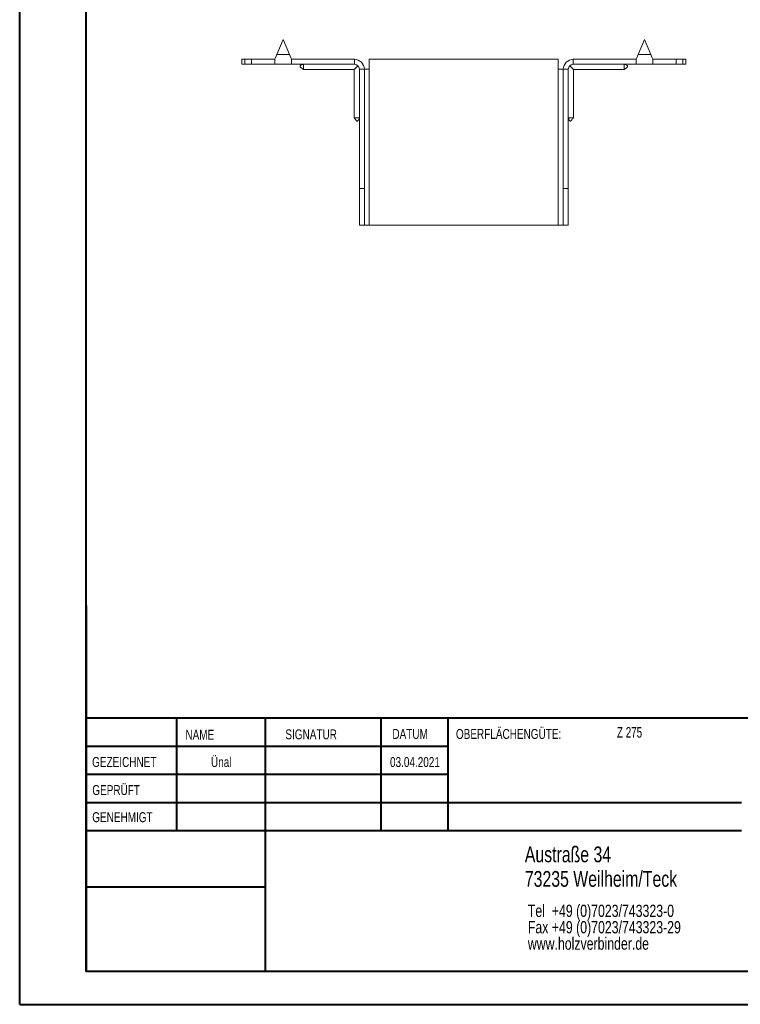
# Model space of a CAD drawing. Header units: millimetres. Extents: x 0 to 210, y 0 to 297.
# Tile 1 of 4: x 0 to 109, y 0 to 149. Entities that reach past the tile are written whole.
import ezdxf

# ---------------------------------------------------------------- set-up
doc = ezdxf.new("R2010")
doc.units = ezdxf.units.MM
doc.styles.add('SLDTEXTSTYLE0', font='TXT', dxfattribs={"width": 0.75})
doc.styles.add('SLDTEXTSTYLE2', font='TXT', dxfattribs={"width": 0.7})

# ---------------------------------------------------------------- blocks, each defined once
blk = doc.blocks.new('SW_NOTE_0')
at = {"color": 0, "linetype": 'Continuous', "lineweight": 0, "char_height": 1.8521, "attachment_point": 1, "style": 'SLDTEXTSTYLE0'}
for s, insert in [('Tel  +49 (0)7023/743323-0', (0, 2.39)), ('Fax +49 (0)7023/743323-29', (0, -0.08)), ('www.holzverbinder.de', (0, -2.55))]:
    blk.add_mtext(s, dxfattribs=dict(at, insert=insert))

msp = doc.modelspace()

# ---------------------------------------------------------------- linework, layer by layer
at = {"color": 7, "linetype": 'Continuous', "lineweight": 40}
for p, q in [((0.08, 0.21), (0.08, 297.21)), ((10.08, 5.21), (10.08, 292.21)), ((10.11, 60.37), (10.11, 5.12)), ((205.08, 43.37), (10.11, 43.37)), ((23.71, 43.37), (23.71, 26.37)), ((37.1, 43.37), (37.1, 5.12)), ((54.51, 43.37), (54.51, 26.37)), ((64.71, 26.37), (64.71, 43.37)), ((64.71, 39.1), (10.11, 39.1)), ((64.71, 34.87), (10.11, 34.87)), ((108.91, 30.62), (10.11, 30.62)), ((108.91, 26.37), (10.11, 26.37)), ((37.1, 17.87), (10.11, 17.87)), ((10.11, 13.71), (10.08, 13.71)), ((10.11, 9.46), (10.08, 9.46)), ((10.08, 5.21), (205.08, 5.21)), ((0.08, 0.21), (210.08, 0.21))]:
    msp.add_line(p, q, dxfattribs=at)
at = {"color": 7, "linetype": 'Continuous', "lineweight": 15}
for p, q in [((39.8, 145.74), (38.86, 143.49)), ((40.74, 143.49), (39.8, 145.74)), ((94.3, 145.74), (93.36, 143.49)), ((95.24, 143.49), (94.3, 145.74)), ((33.55, 142.74), (33.55, 141.99)), ((33.55, 142.74), (34.05, 142.74)), ((34.05, 142.74), (34.05, 141.99)), ((34.05, 142.74), (35.05, 142.74)), ((35.05, 141.99), (35.05, 142.74)), ((38.55, 142.74), (35.05, 142.74)), ((38.55, 142.74), (38.55, 141.99)), ((38.86, 143.49), (40.74, 143.49)), ((50.55, 142.74), (41.05, 142.74)), ((41.05, 141.99), (41.05, 142.74)), ((50.55, 141.99), (50.55, 142.74)), ((52.8, 141.24), (52.8, 142.74)), ((81.3, 142.74), (52.8, 142.74)), ((81.3, 142.74), (81.3, 141.24)), ((83.55, 141.99), (83.55, 142.74)), ((83.55, 142.74), (93.05, 142.74)), ((93.05, 142.74), (93.05, 141.99)), ((93.36, 143.49), (95.24, 143.49)), ((95.55, 142.74), (99.05, 142.74)), ((95.55, 141.99), (95.55, 142.74)), ((99.05, 141.99), (99.05, 142.74)), ((99.05, 142.74), (100.05, 142.74)), ((100.05, 141.99), (100.05, 142.74)), ((100.05, 142.74), (100.55, 142.74)), ((100.55, 141.99), (100.55, 142.74)), ((34.05, 141.99), (33.55, 141.99)), ((35.05, 141.99), (34.05, 141.99)), ((38.55, 141.99), (35.05, 141.99)), ((38.55, 141.99), (41.05, 141.99)), ((50.55, 141.99), (41.05, 141.99)), ((42.85, 141.19), (50.5, 141.19)), ((50.5, 141.19), (50.5, 133.93)), ((51.3, 141.24), (52.05, 141.24)), ((51.3, 123.24), (51.3, 141.24)), ((52.05, 123.24), (52.05, 141.24)), ((52.05, 141.24), (52.8, 141.24)), ((52.8, 117.74), (52.8, 141.24)), ((81.3, 141.24), (81.3, 117.74)), ((81.3, 141.24), (82.05, 141.24)), ((82.8, 141.24), (82.05, 141.24)), ((82.05, 123.24), (82.05, 141.24)), ((82.8, 123.24), (82.8, 141.24)), ((83.55, 141.99), (93.05, 141.99)), ((83.6, 141.19), (91.25, 141.19)), ((83.6, 133.93), (83.6, 141.19)), ((93.05, 141.99), (95.55, 141.99)), ((95.55, 141.99), (99.05, 141.99)), ((100.05, 141.99), (99.05, 141.99)), ((100.55, 141.99), (100.05, 141.99)), ((52.05, 123.24), (51.3, 123.24)), ((51.3, 117.74), (51.3, 123.24)), ((52.05, 117.74), (52.05, 123.24)), ((82.05, 123.24), (82.8, 123.24)), ((82.05, 117.74), (82.05, 123.24)), ((82.8, 117.74), (82.8, 123.24)), ((51.3, 117.74), (52.05, 117.74)), ((52.05, 117.74), (52.8, 117.74)), ((81.3, 117.74), (52.8, 117.74)), ((81.3, 117.74), (82.05, 117.74)), ((82.05, 117.74), (82.8, 117.74))]:
    msp.add_line(p, q, dxfattribs=at)
at = {"color": 7, "linetype": 'Continuous', "lineweight": 0}
for p, q in [((64.71, 39.12), (10.11, 39.12)), ((23.71, 5.21), (23.71, 5.12)), ((54.51, 5.21), (54.51, 5.12))]:
    msp.add_line(p, q, dxfattribs=at)
at = {"color": 7, "linetype": 'Continuous', "lineweight": 15, "flags": 128}
for points in [[(38.86, 143.49), (38.75, 143.23), (38.65, 142.98), (38.55, 142.74)], [(41.05, 142.74), (40.95, 142.98), (40.85, 143.23), (40.74, 143.49)], [(93.36, 143.49), (93.25, 143.23), (93.15, 142.98), (93.05, 142.74)], [(95.55, 142.74), (95.45, 142.98), (95.35, 143.23), (95.24, 143.49)], [(50.5, 141.19), (50.52, 141.21), (50.57, 141.26), (50.66, 141.35), (50.77, 141.46), (50.91, 141.61), (51.08, 141.77)], [(83.02, 141.77), (83.18, 141.61), (83.33, 141.46), (83.44, 141.35), (83.53, 141.26), (83.58, 141.21), (83.6, 141.19)]]:
    msp.add_lwpolyline(points, dxfattribs=at)
at = {"color": 7, "linetype": 'Continuous', "lineweight": 15}
for centre, radius, start, end in [((50.55, 141.24), 1.5, 0, 90), ((83.55, 141.24), 1.5, 90, 180), ((50.55, 141.24), 0.75, 0, 90), ((83.55, 141.24), 0.75, 90, 180)]:
    msp.add_arc(centre, radius, start, end, dxfattribs=at)
for points, knots in [([(42.85, 141.99), (42.73, 141.95), (42.56, 141.89), (42.4, 141.79), (42.36, 141.72), (42.35, 141.69), (42.35, 141.65), (42.37, 141.61), (42.43, 141.53), (42.6, 141.4), (42.75, 141.27), (42.86, 141.18)], [0, 0, 0, 0, 0.285501, 0.392615, 0.433608, 0.452355, 0.471039, 0.511905, 0.562272, 0.695299, 1, 1, 1, 1]), ([(42.85, 141.99), (42.85, 141.91), (42.85, 141.72), (42.85, 141.45), (42.85, 141.26), (42.85, 141.18), (42.85, 141.2), (42.85, 141.2)], [0, 0, 0, 0, 0.176998, 0.437531, 0.69807, 0.958614, 1, 1, 1, 1]), ([(91.24, 141.18), (91.33, 141.26), (91.46, 141.37), (91.64, 141.5), (91.72, 141.59), (91.75, 141.65), (91.75, 141.69), (91.74, 141.72), (91.71, 141.77), (91.56, 141.89), (91.4, 141.95), (91.25, 141.99)], [0, 0, 0, 0, 0.256732, 0.386951, 0.489174, 0.528772, 0.547317, 0.566204, 0.608675, 0.662214, 1, 1, 1, 1]), ([(91.25, 141.99), (91.25, 141.91), (91.25, 141.72), (91.25, 141.45), (91.25, 141.26), (91.25, 141.18), (91.25, 141.2), (91.25, 141.2)], [0, 0, 0, 0, 0.176998, 0.437531, 0.69807, 0.958614, 1, 1, 1, 1]), ([(50.49, 133.93), (50.57, 133.85), (50.68, 133.72), (50.81, 133.54), (50.89, 133.45), (50.96, 133.43), (51, 133.43), (51.03, 133.43), (51.07, 133.46), (51.2, 133.61), (51.25, 133.78), (51.3, 133.93)], [0, 0, 0, 0, 0.256731, 0.386951, 0.489173, 0.528771, 0.547317, 0.566205, 0.608673, 0.662214, 1, 1, 1, 1]), ([(50.51, 133.93), (50.51, 133.93), (50.52, 133.93), (50.69, 133.93), (50.91, 133.93), (51.12, 133.93), (51.24, 133.93), (51.3, 133.93)], [0, 0, 0, 0, 0.217784, 0.478083, 0.738384, 0.867317, 1, 1, 1, 1]), ([(82.8, 133.93), (82.84, 133.81), (82.9, 133.64), (83, 133.48), (83.07, 133.43), (83.1, 133.43), (83.14, 133.43), (83.18, 133.44), (83.26, 133.51), (83.39, 133.68), (83.52, 133.83), (83.61, 133.93)], [0, 0, 0, 0, 0.285501, 0.392615, 0.433608, 0.452355, 0.47104, 0.511905, 0.562273, 0.6953, 1, 1, 1, 1]), ([(83.59, 133.93), (83.59, 133.93), (83.57, 133.93), (83.41, 133.93), (83.19, 133.93), (82.98, 133.93), (82.86, 133.93), (82.8, 133.93)], [0, 0, 0, 0, 0.217784, 0.478083, 0.738384, 0.867317, 1, 1, 1, 1])]:
    msp.add_open_spline(points, degree=3, knots=knots, dxfattribs=at)

# ---------------------------------------------------------------- block references
at = {"color": 7, "linetype": 'Continuous', "lineweight": 0}
msp.add_blockref('SW_NOTE_0', (76.7, 12.85), dxfattribs=at)

# ---------------------------------------------------------------- texts
for s, insert, char_height, attachment_point, style in [('NAME', (25.07, 41.62), 1.5, 1, 'SLDTEXTSTYLE0'), ('SIGNATUR', (40.14, 41.68), 1.5, 1, 'SLDTEXTSTYLE0'), ('DATUM', (56.28, 41.74), 1.5, 1, 'SLDTEXTSTYLE0'), ('OBERFLÄCHENGÜTE:', (65.86, 41.74), 1.5, 1, 'SLDTEXTSTYLE0'), ('Z 275', (90.14, 42.03), 1.587, 1, 'SLDTEXTSTYLE2'), ('GEZEICHNET', (11, 37.51), 1.5, 1, 'SLDTEXTSTYLE0'), ('Ünal', (30.47, 37.5), 1.499, 2, 'SLDTEXTSTYLE0'), ('03.04.2021', (59.68, 37.5), 1.499, 2, 'SLDTEXTSTYLE0'), ('GEPRÜFT', (11.03, 33.28), 1.5, 1, 'SLDTEXTSTYLE0'), ('GENEHMIGT', (11.02, 29.19), 1.5, 1, 'SLDTEXTSTYLE0'), ('Austraße 34', (76.25, 24.02), 2.3813, 1, 'SLDTEXTSTYLE0'), ('73235 Weilheim/Teck', (76.25, 20.32), 2.3813, 1, 'SLDTEXTSTYLE0')]:
    msp.add_mtext(s, dxfattribs=dict(at, insert=insert, char_height=char_height, attachment_point=attachment_point, style=style))

doc.saveas('drawing.dxf')
